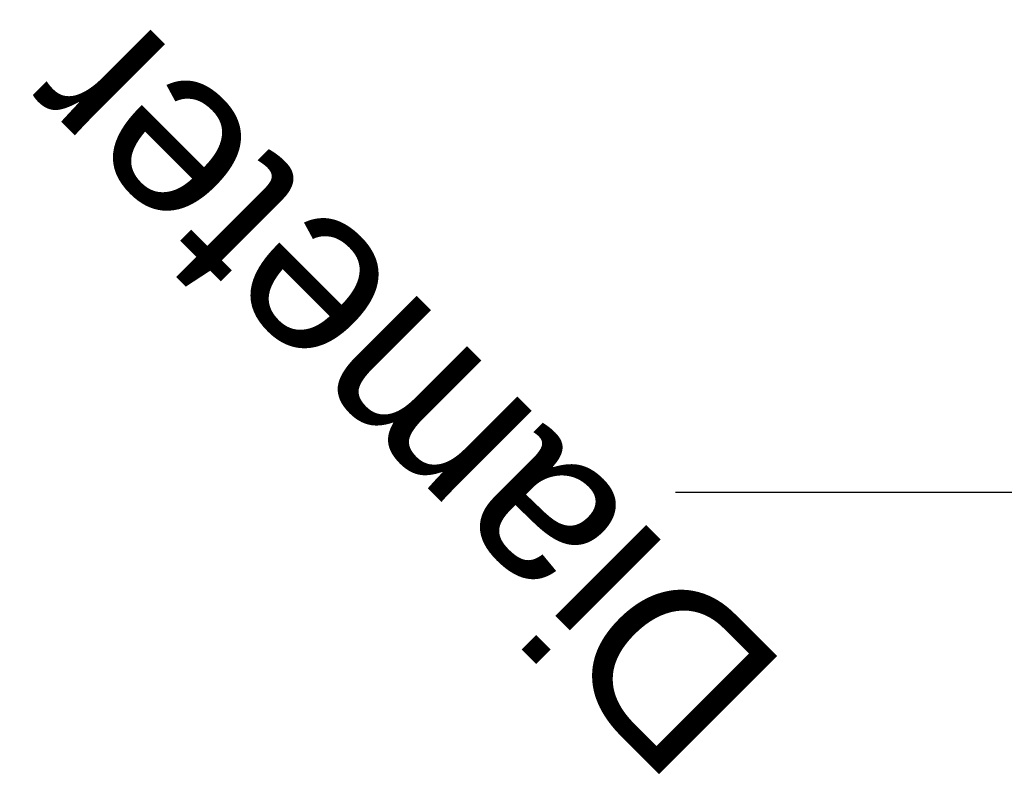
# Model space of a CAD drawing. Header units: millimetres. Extents: x -192 to 140, y -196 to 122.
# Tile 13 of 17: x -42 to 44, y -26 to 41. Entities that reach past the tile are written whole.
import ezdxf

# ---------------------------------------------------------------- set-up
doc = ezdxf.new("R2010")
doc.units = ezdxf.units.MM
doc.styles.add('Arial', font='arial.ttf', dxfattribs={"height": 14.6304})

msp = doc.modelspace()

# ---------------------------------------------------------------- linework, layer by layer
at = {"color": 1, "lineweight": 30}
for p, q in [((40.976, 0, 22.986), (15.104, 0, -2.886)), ((40.976, 0, 2.886), (15.104, 0, -22.986)), ((76.808, 0, 10.05), (15.848, 0, 10.05)), ((76.808, 0, -10.05), (15.848, 0, -10.05)), ((28.04, 0, -10.05), (28.04, 0, 10.05))]:
    msp.add_line(p, q, dxfattribs=at)

# ---------------------------------------------------------------- next in the draw order: texts
at = {"color": 5, "lineweight": 30, "insert": (-14.458, 3.445, 33.751), "char_height": 14.6304, "width": 99.20583, "attachment_point": 2, "rotation": 135, "line_spacing_factor": 0.941778, "style": 'Arial', "bg_fill": 3, "box_fill_scale": 1.25, "bg_fill_color": 256, "bg_fill_true_color": 13158600, "bg_fill_transparency": 0}
msp.add_mtext('Diameter', dxfattribs=at)

doc.saveas('drawing.dxf')
